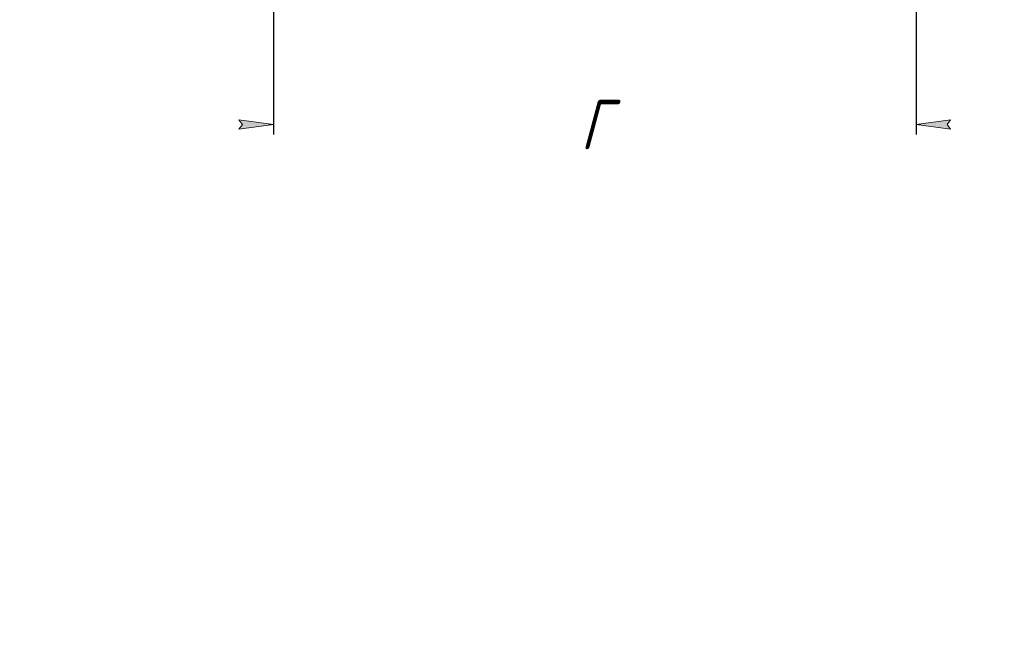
# Model space of a CAD drawing. Header units: millimetres. Extents: x 0 to 420, y 0 to 594.
# Tile 4 of 7: x 221 to 420, y 0 to 127. Entities that reach past the tile are written whole.
import ezdxf

# ---------------------------------------------------------------- set-up
doc = ezdxf.new("R2010")
doc.units = ezdxf.units.MM
doc.linetypes.add('K5LT_THIN', pattern=[0])
doc.layers.add('Системный слой', color=7, linetype='Continuous')
doc.styles.add('KDIMTEXTSTYLE', font='GOST_AU.SHX', dxfattribs={"width": 0.96, "oblique": 15, "height": 5})
doc.dimstyles.new('KDIMSTYLE (1.00)', dxfattribs={"dimtxt": 5, "dimasz": 1, "dimexe": 2, "dimexo": 0, "dimgap": 1, "dimtad": 1, "dimtxsty": 'KDIMTEXTSTYLE', "dimsah": 1, "dimcen": 0, "dimdle": 1, "dimadec": 0, "dimazin": 0, "dimtfac": 0.667, "dimtmove": 0, "dimatfit": 3, "dimfxl": 1, "dimtvp": 1, "dimtolj": 1, "dimtzin": 0, "dimarcsym": 0})

# ---------------------------------------------------------------- blocks, each defined once
blk = doc.blocks.new('KDIMARROW_01')
at = {"layer": 'Системный слой'}
blk.add_hatch(color=0, dxfattribs=at).paths.add_polyline_path([(0, 0), (-7, 0.92), (-6.3, 0), (-7, -0.92)])
at = {"layer": 'Системный слой', "color": 0, "linetype": 'K5LT_THIN', "lineweight": 18}
for p, q in [((-6.3, 0), (-7, 0.92)), ((-7, 0.92), (0, 0)), ((0, 0), (-7, -0.92)), ((-7, -0.92), (-6.3, 0)), ((0, 0), (-1, 0))]:
    blk.add_line(p, q, dxfattribs=at)

msp = doc.modelspace()

# ---------------------------------------------------------------- dimensions: what is measured, and where the dimension line sits
at = {"layer": 'Системный слой', "color": 7}
msp.add_linear_dim(base=(272.141, 106.274), p1=(402.141, 165.416), p2=(272.141, 130.666), location=(337.141, 106.274), text='\\H10.0;\\W0.965;\\Q15;\\H10.0;\\W0.965;\\Q15;\\Q15;Г', dimstyle='KDIMSTYLE (1.00)', override={"dimexo": 0, "dimblk1": 'KDIMARROW_01', "dimblk2": 'KDIMARROW_01', "dimse1": 0, "dimse2": 0, "dimclrt": 7, "dimtolj": 1}, dxfattribs=at).render()

doc.saveas('drawing.dxf')
